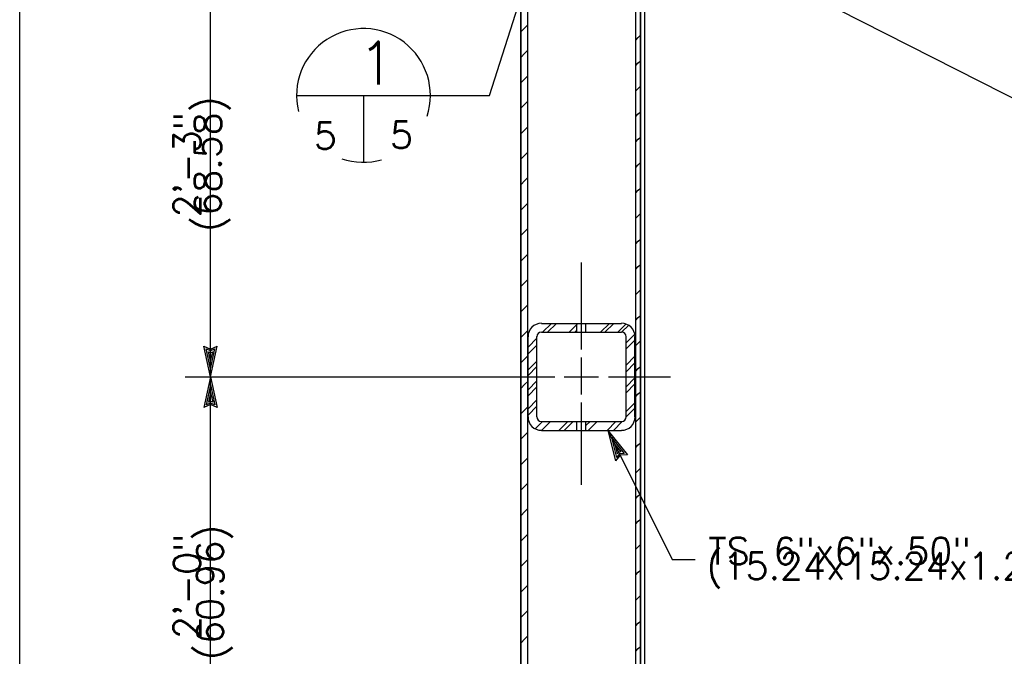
# Model space of a CAD drawing. Extents: x -21 to 2859, y -18 to 3983.
# Tile 12 of 47: x 1.54 to 6.14, y 2.1 to 5.07. Entities that reach past the tile are written whole.
import ezdxf
from ezdxf.enums import TextEntityAlignment as Align

# ---------------------------------------------------------------- set-up
doc = ezdxf.new("R2010")
doc.units = 0
doc.header["$LTSCALE"] = 25.4
doc.header["$MEASUREMENT"] = 0
doc.layers.add('PAN_RS', color=7, linetype='CONTINUOUS')
doc.layers.add('PAN_TS', color=7, linetype='CONTINUOUS')
doc.styles.add('TXT_SHX', font='txt.shx')

# ---------------------------------------------------------------- blocks, each defined once
blk = doc.blocks.new('LT2')
at = {"layer": 'PAN_TS', "color": 24, "linetype": 'CONTINUOUS'}
for p, q in [((0, 0), (-0.0015, 0.000325)), ((-0.00135, 0), (-0.0015, 0.000325)), ((0, 0), (-0.0015, -0.000325)), ((-0.0015, -0.000325), (-0.00135, 0)), ((-0.000387, 0), (-0.001362, 0.000212)), ((-0.001275, 0), (-0.001362, 0.000212)), ((-0.000387, 0), (-0.001362, -0.000212)), ((-0.001362, -0.000212), (-0.001275, 0)), ((-0.000763, 0), (-0.001225, 0.0001)), ((-0.001187, 0), (-0.001225, 0.0001)), ((-0.000763, 0), (-0.001225, -0.0001)), ((-0.001225, -0.0001), (-0.001187, 0))]:
    blk.add_line(p, q, dxfattribs=at)

msp = doc.modelspace()

# ---------------------------------------------------------------- linework, layer by layer
at = {"layer": 'PAN_RS', "color": 7, "linetype": 'CONTINUOUS'}
for p, q in [((2.8389, 4.7164), (3.4629, 4.7164)), ((3.1509, 4.7164), (3.1509, 4.4044))]:
    msp.add_line(p, q, dxfattribs=at)
for start, end in [(341.9698, 193.8121), (251.0405, 285.7467)]:
    msp.add_arc((3.1509, 4.7164), 0.3125, start, end, dxfattribs=at)
at = {"layer": 'PAN_TS', "color": 7, "linetype": 'CONTINUOUS'}
for p, q in [((4.4659, -4.6266), (4.4659, 5.8104)), ((1.5449, -4.5726), (1.5449, 5.7374)), ((3.9189, -4.5726), (3.9189, 5.7364)), ((4.4229, -4.5726), (4.4229, 5.7364)), ((2.4369, 3.4014), (2.4369, 5.6874)), ((3.7389, 4.7164), (4.0529, 5.6994)), ((3.8859, -4.5726), (3.8859, 5.6874)), ((4.4449, -4.5726), (4.4449, 5.6874)), ((4.6459, 5.4854), (6.5502, 4.5187)), ((3.8859, 5.0134), (3.9049, 5.0324)), ((3.9049, 5.0324), (3.9189, 5.0464)), ((4.4229, 4.9754), (4.4349, 4.9874)), ((4.4349, 4.9874), (4.4449, 4.9974)), ((3.9049, 4.9134), (3.9189, 4.9274)), ((3.8859, 4.8944), (3.9049, 4.9134)), ((4.4349, 4.8684), (4.4449, 4.8784)), ((4.4229, 4.8564), (4.4349, 4.8684)), ((3.8859, 4.7754), (3.9049, 4.7944)), ((3.9049, 4.7944), (3.9189, 4.8084)), ((4.4229, 4.7374), (4.4349, 4.7494)), ((4.4349, 4.7494), (4.4449, 4.7594)), ((3.4629, 4.7164), (3.7389, 4.7164)), ((3.8859, 4.6564), (3.9049, 4.6754)), ((3.9049, 4.6754), (3.9189, 4.6894)), ((4.4229, 4.6184), (4.4349, 4.6304)), ((4.4349, 4.6304), (4.4449, 4.6404)), ((3.8859, 4.5374), (3.9049, 4.5564)), ((3.9049, 4.5564), (3.9189, 4.5704)), ((4.4229, 4.4994), (4.4349, 4.5114)), ((4.4349, 4.5114), (4.4449, 4.5214)), ((3.8859, 4.4184), (3.9049, 4.4374)), ((3.9049, 4.4374), (3.9189, 4.4514)), ((4.4229, 4.3804), (4.4349, 4.3924)), ((4.4349, 4.3924), (4.4449, 4.4024)), ((3.9049, 4.3184), (3.9189, 4.3324)), ((3.8859, 4.2994), (3.9049, 4.3184)), ((4.4349, 4.2734), (4.4449, 4.2834)), ((4.4229, 4.2614), (4.4349, 4.2734)), ((3.8859, 4.1804), (3.9049, 4.1994)), ((3.9049, 4.1994), (3.9189, 4.2134)), ((4.4229, 4.1424), (4.4349, 4.1544)), ((4.4349, 4.1544), (4.4449, 4.1644)), ((3.9049, 4.0804), (3.9189, 4.0944)), ((3.8859, 4.0614), (3.9049, 4.0804)), ((4.4229, 4.0234), (4.4349, 4.0354)), ((4.4349, 4.0354), (4.4449, 4.0454)), ((3.8859, 3.9424), (3.9049, 3.9614)), ((3.9049, 3.9614), (3.9189, 3.9754)), ((4.1689, 3.5294), (4.1689, 3.9364)), ((4.4229, 3.9044), (4.4349, 3.9164)), ((4.4349, 3.9164), (4.4449, 3.9264)), ((3.8859, 3.8234), (3.9049, 3.8424)), ((3.9049, 3.8424), (3.9189, 3.8564)), ((4.4229, 3.7854), (4.4349, 3.7974)), ((4.4349, 3.7974), (4.4449, 3.8074)), ((3.9049, 3.7234), (3.9189, 3.7374)), ((3.8859, 3.7044), (3.9049, 3.7234)), ((4.4349, 3.6784), (4.4449, 3.6884)), ((3.9819, 3.6514), (4.3569, 3.6514)), ((3.9869, 3.6094), (4.0289, 3.6514)), ((4.0109, 3.6094), (4.0529, 3.6514)), ((4.1119, 3.6094), (4.1529, 3.6514)), ((4.1479, 3.6094), (4.1479, 3.6514)), ((4.1899, 3.6094), (4.1899, 3.6514)), ((4.2579, 3.6094), (4.2999, 3.6514)), ((4.2789, 3.6094), (4.3199, 3.6514)), ((4.3389, 3.6094), (4.3769, 3.6474)), ((4.3569, 3.6094), (4.3899, 3.6424)), ((4.4229, 3.6664), (4.4349, 3.6784)), ((3.8859, 3.5854), (3.9049, 3.6044)), ((3.9049, 3.6044), (3.9189, 3.6184)), ((3.9199, 3.2144), (3.9199, 3.5894)), ((3.9609, 3.2144), (3.9609, 3.5894)), ((3.9819, 3.6094), (4.3569, 3.6094)), ((4.1379, 3.6094), (4.1479, 3.6194)), ((4.3779, 3.5604), (4.4189, 3.6014)), ((4.3779, 3.2144), (4.3779, 3.5894)), ((4.4189, 3.2144), (4.4189, 3.5894)), ((3.9199, 3.5404), (3.9609, 3.5824)), ((3.9199, 3.5084), (3.9609, 3.5494)), ((4.3779, 3.5324), (4.4189, 3.5734)), ((4.4229, 3.5474), (4.4349, 3.5594)), ((4.4349, 3.5594), (4.4449, 3.5694)), ((3.9049, 3.4854), (3.9189, 3.4994)), ((4.3779, 3.4564), (4.4189, 3.4984)), ((3.8859, 3.4664), (3.9049, 3.4854)), ((3.9199, 3.4344), (3.9609, 3.4754)), ((3.9199, 3.4084), (3.9609, 3.4504)), ((4.1689, 3.3184), (4.1689, 3.4924)), ((4.3779, 3.4244), (4.4189, 3.4664)), ((4.4349, 3.4404), (4.4449, 3.4504)), ((4.4229, 3.4284), (4.4349, 3.4404)), ((2.3179, 3.4014), (4.0449, 3.4014)), ((2.4369, 1.4064), (2.4369, 3.4014)), ((3.8859, 3.3474), (3.9049, 3.3664)), ((3.9049, 3.3664), (3.9189, 3.3804)), ((3.9199, 3.3404), (3.9609, 3.3824)), ((4.0889, 3.4014), (4.2489, 3.4014)), ((4.2959, 3.4014), (4.5849, 3.4014)), ((4.3779, 3.3554), (4.4189, 3.3974)), ((4.3779, 3.3274), (4.4189, 3.3684)), ((3.9199, 3.3124), (3.9609, 3.3544)), ((4.4229, 3.3094), (4.4349, 3.3214)), ((4.4349, 3.3214), (4.4449, 3.3314)), ((3.9199, 3.2514), (3.9609, 3.2934)), ((4.1689, 2.8964), (4.1689, 3.2814)), ((4.3779, 3.2394), (4.4189, 3.2804)), ((3.8859, 3.2284), (3.9049, 3.2474)), ((3.9049, 3.2474), (3.9189, 3.2614)), ((3.9199, 3.2224), (3.9609, 3.2644)), ((4.3779, 3.2144), (4.4189, 3.2554)), ((3.9529, 3.1584), (3.9879, 3.1934)), ((3.9819, 3.1934), (4.3569, 3.1934)), ((3.9819, 3.1514), (4.0239, 3.1934)), ((4.0639, 3.1514), (4.1059, 3.1934)), ((4.0889, 3.1514), (4.1309, 3.1934)), ((4.1479, 3.1514), (4.1479, 3.1934)), ((4.1899, 3.1514), (4.1899, 3.1934)), ((4.1899, 3.1734), (4.2099, 3.1934)), ((4.2009, 3.1514), (4.2419, 3.1934)), ((4.2889, 3.1514), (4.3299, 3.1934)), ((4.3189, 3.1514), (4.3599, 3.1934)), ((4.4229, 3.1904), (4.4349, 3.2024)), ((4.4349, 3.2024), (4.4449, 3.2124)), ((3.8859, 3.1094), (3.9049, 3.1284)), ((3.9049, 3.1284), (3.9189, 3.1424)), ((3.9819, 3.1514), (4.3569, 3.1514)), ((4.2929, 3.1514), (4.5929, 2.5474)), ((4.4229, 3.0714), (4.4349, 3.0834)), ((4.4349, 3.0834), (4.4449, 3.0934)), ((3.8859, 2.9904), (3.9049, 3.0094)), ((3.9049, 3.0094), (3.9189, 3.0234)), ((4.4229, 2.9524), (4.4349, 2.9644)), ((4.4349, 2.9644), (4.4449, 2.9744)), ((3.9049, 2.8904), (3.9189, 2.9044)), ((3.8859, 2.8714), (3.9049, 2.8904)), ((4.4349, 2.8454), (4.4449, 2.8554)), ((4.4229, 2.8334), (4.4349, 2.8454)), ((3.8859, 2.7524), (3.9049, 2.7714)), ((3.9049, 2.7714), (3.9189, 2.7854)), ((4.4229, 2.7144), (4.4349, 2.7264)), ((4.4349, 2.7264), (4.4449, 2.7364)), ((3.8859, 2.6334), (3.9049, 2.6524)), ((3.9049, 2.6524), (3.9189, 2.6664)), ((4.4229, 2.5954), (4.4349, 2.6074)), ((4.4349, 2.6074), (4.4449, 2.6174)), ((3.8859, 2.5144), (3.9049, 2.5334)), ((3.9049, 2.5334), (3.9189, 2.5474)), ((4.5929, 2.5474), (4.6999, 2.5474)), ((4.4229, 2.4764), (4.4349, 2.4884)), ((4.4349, 2.4884), (4.4449, 2.4984)), ((3.8859, 2.3954), (3.9049, 2.4144)), ((3.9049, 2.4144), (3.9189, 2.4284)), ((4.4229, 2.3574), (4.4349, 2.3694)), ((4.4349, 2.3694), (4.4449, 2.3794)), ((3.9049, 2.2954), (3.9189, 2.3094)), ((3.8859, 2.2764), (3.9049, 2.2954)), ((4.4349, 2.2504), (4.4449, 2.2604)), ((4.4229, 2.2384), (4.4349, 2.2504)), ((3.8859, 2.1574), (3.9049, 2.1764)), ((3.9049, 2.1764), (3.9189, 2.1904)), ((4.4229, 2.1194), (4.4349, 2.1314)), ((4.4349, 2.1314), (4.4449, 2.1414))]:
    msp.add_line(p, q, dxfattribs=at)
for points in [[(3.9189, -4.5726), (3.9189, 5.6874), (3.8859, 5.6874), (3.8859, -4.5726)], [(4.4229, -4.5726), (4.4229, 5.6874), (4.4449, 5.6874), (4.4449, -4.5726)]]:
    msp.add_lwpolyline(points, close=True, dxfattribs=at)
for centre, radius, start, end in [((3.9821, 3.589), 0.0625, 90, 180), ((4.3569, 3.589), 0.0625, 0, 90), ((3.9821, 3.589), 0.0208, 90, 180), ((4.3569, 3.589), 0.0208, 0, 90), ((3.9821, 3.2141), 0.0625, 180, 270), ((3.9821, 3.2141), 0.0208, 180, 270), ((4.3569, 3.2141), 0.0625, 270, 360), ((4.3569, 3.2141), 0.0208, 270, 360)]:
    msp.add_arc(centre, radius, start, end, dxfattribs=at)

# ---------------------------------------------------------------- block references
at = {"layer": 'PAN_TS', "linetype": 'CONTINUOUS'}
for p, xscale, yscale, zscale, rotation in [((2.4369, 3.4014), 96, 96, 96, 269.9999999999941), ((2.4369, 3.4014), 96, 96, 96, 90.00000000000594), ((4.2929, 3.1514), 96.00031214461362, 96.00031214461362, 96.00031214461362, 116.4131587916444)]:
    msp.add_blockref('LT2', p, dxfattribs=dict(at, xscale=xscale, yscale=yscale, zscale=zscale, rotation=rotation))

# ---------------------------------------------------------------- texts
at = {"layer": 'PAN_RS', "color": 7, "linetype": 'CONTINUOUS', "style": 'TXT_SHX'}
for s, height, p in [('1', 0.2, (3.2125, 4.7674)), ('5', 0.125, (2.9727, 4.4654)), ('5', 0.125, (3.3287, 4.4694))]:
    msp.add_text(s, height=height, dxfattribs=at).set_placement(p, align=Align.CENTER)
at = {"layer": 'PAN_TS', "color": 7, "linetype": 'CONTINUOUS', "style": 'TXT_SHX'}
for s, p in [('(68.58)', (2.4859, 4.3961)), ('2\'-3"', (2.3889, 4.3934)), ('(60.96)', (2.4969, 2.3946)), ('2\'-0"', (2.3889, 2.4228))]:
    msp.add_text(s, height=0.125, rotation=90, dxfattribs=at).set_placement(p, align=Align.CENTER)
msp.add_text('TS 6"x6"x.50"', height=0.125, dxfattribs=at).set_placement((4.7617, 2.5247))
msp.add_text('(15.24x15.24x1.27)', height=0.125, dxfattribs=at).set_placement((5.5895, 2.4548), align=Align.CENTER)

doc.saveas('drawing.dxf')
